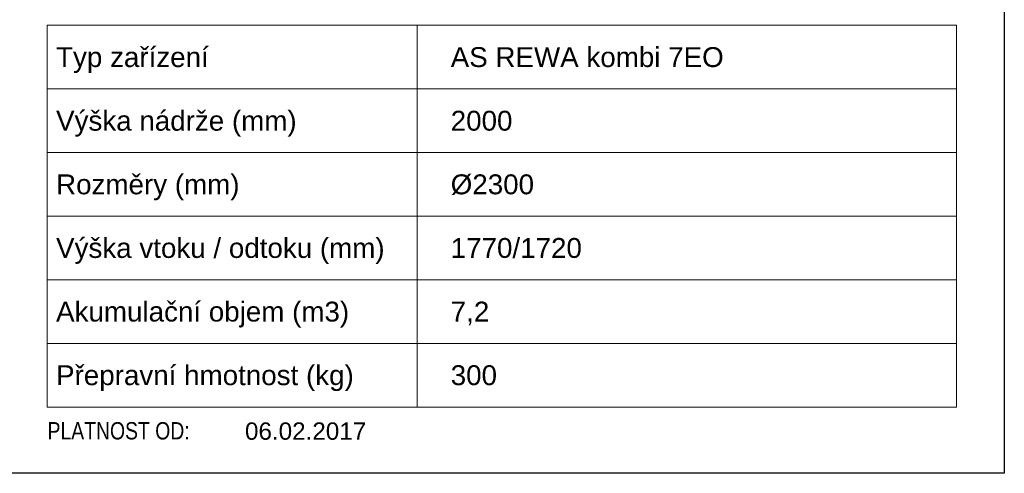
# Model space of a CAD drawing. Header units: millimetres. Extents: x -141570 to 63736, y -255381 to -136000.
# Tile 5 of 35: x -106350 to -102262, y -252114 to -250231. Entities that reach past the tile are written whole.
import ezdxf
from ezdxf.enums import TextEntityAlignment as Align

# ---------------------------------------------------------------- set-up
doc = ezdxf.new("R2010")
doc.units = ezdxf.units.MM
doc.layers.add('AS-Obrys', color=7, linetype='Continuous')
doc.layers.add('AS-Ramecek', color=9, linetype='Continuous')
doc.layers.add('SRAFY', color=9, linetype='Continuous', lineweight=0)
doc.styles.add('ARIAL', font='arial.ttf', dxfattribs={"width": 0.8})
doc.styles.add('Castelar', font='CASTELAR.TTF')

# ---------------------------------------------------------------- blocks, each defined once
blk = doc.blocks.new('Razitko')
at = {"layer": 'AS-Ramecek', "color": 7, "lineweight": 20, "ltscale": 5}
for p, q in [((2080.5, 991.5), (4093.9, 991.5)), ((2080.5, 991.5), (2080.5, 146.7)), ((2899.6, 991.5), (2899.6, 146.7)), ((4093.9, 991.5), (4093.9, 146.7)), ((2080.5, 850.7), (4093.9, 850.7)), ((2080.5, 709.9), (4093.9, 709.9)), ((2080.5, 569.1), (4093.9, 569.1)), ((2080.5, 428.3), (4093.9, 428.3)), ((2080.5, 287.5), (4093.9, 287.5)), ((2080.5, 146.7), (4093.9, 146.7))]:
    blk.add_line(p, q, dxfattribs=at)
at = {"layer": 'AS-Ramecek'}
blk.add_lwpolyline([(0, 0), (0, 5940), (4200, 5940), (4200, 0)], close=True, dxfattribs=at)
at = {"style": 'ARIAL'}
blk.add_attdef('31.03.2014', (2518.6, 74.2), '', height=38.4, dxfattribs=at)
at = {"layer": 'AS-Obrys', "insert": (2081.4, 113.3), "char_height": 38.4, "attachment_point": 1, "style": 'ARIAL'}
blk.add_mtext('\\fArial|b0|i0|c238|p32;PLATNOST OD:\\fTahoma|b0|i0|c238|p32;\\P', dxfattribs=at)
at = {"layer": 'AS-Ramecek', "lineweight": 9, "style": 'ARIAL'}
for s, p in [('Typ zařízení', (2100.3, 921.1)), ('Výška nádrže (mm)', (2100.3, 780.3)), ('Rozměry (mm)', (2100.3, 639.5)), ('Výška vtoku / odtoku (mm)', (2100.3, 498.7)), ('Akumulační objem (m3)', (2100.3, 357.9)), ('Přepravní hmotnost (kg)', (2100.3, 217.1))]:
    blk.add_text(s, height=44, dxfattribs=at).set_placement(p, align=Align.MIDDLE_LEFT)
at = {"layer": 'AS-Ramecek', "style": 'ARIAL', "flags": 4}
for tag, p in [('AS-REWA_1EO_ECO', (2974.2, 921.1)), ('1510_MM', (2974.2, 780.3)), ('ROZMER', (2974.2, 639.5)), ('VYSKA_VTOK', (2974.2, 498.7)), ('OBJEM', (2974.2, 357.9)), ('HMOTNOST', (2974.2, 217.1))]:
    blk.add_attdef(tag, text='', height=44, dxfattribs=at).set_placement(p, align=Align.MIDDLE_LEFT)
at = {"layer": 'SRAFY', "color": 156}
for tag, height, style, p in [('VYUŽITÍ_DEŠŤOVÝCH_VOD', 72, 'ARIAL', (4030.5, 5632.4)), ('AS-REWA_EO1_ECO', 60, 'Castelar', (4030.5, 5479.3))]:
    blk.add_attdef(tag, text='', height=height, dxfattribs=dict(at, style=style)).set_placement(p, align=Align.RIGHT)

msp = doc.modelspace()

# ---------------------------------------------------------------- block references
at = {"layer": 'AS-Ramecek'}
ref = msp.add_blockref('Razitko', (-110137.374, -252113.653), dxfattribs=dict(at, xscale=1.875, yscale=1.875, zscale=1.875))
ref.add_attrib('HMOTNOST', '300', dxfattribs={"height": 82.5, "style": 'ARIAL', "flags": 4}).set_placement((-104560.821, -251706.535), align=Align.MIDDLE_LEFT)
ref.add_attrib('31.03.2014', '06.02.2017', (-105414.918, -251974.51), dxfattribs={"layer": '0', "height": 72, "style": 'ARIAL'})
ref.add_attrib('AS-REWA_1EO_ECO', 'AS REWA kombi 7EO', dxfattribs={"height": 82.5, "style": 'ARIAL', "flags": 4}).set_placement((-104560.821, -250386.535), align=Align.MIDDLE_LEFT)
ref.add_attrib('VYSKA_VTOK', '1770/1720', dxfattribs={"height": 82.5, "style": 'ARIAL', "flags": 4}).set_placement((-104560.821, -251178.535), align=Align.MIDDLE_LEFT)
ref.add_attrib('OBJEM', '7,2', dxfattribs={"height": 82.5, "style": 'ARIAL', "flags": 4}).set_placement((-104560.821, -251442.535), align=Align.MIDDLE_LEFT)
ref.add_attrib('1510_MM', '2000', dxfattribs={"height": 82.5, "style": 'ARIAL', "flags": 4}).set_placement((-104560.821, -250650.535), align=Align.MIDDLE_LEFT)
ref.add_attrib('ROZMER', '%%c2300', dxfattribs={"height": 82.5, "style": 'ARIAL', "flags": 4}).set_placement((-104560.821, -250914.535), align=Align.MIDDLE_LEFT)

doc.saveas('drawing.dxf')
